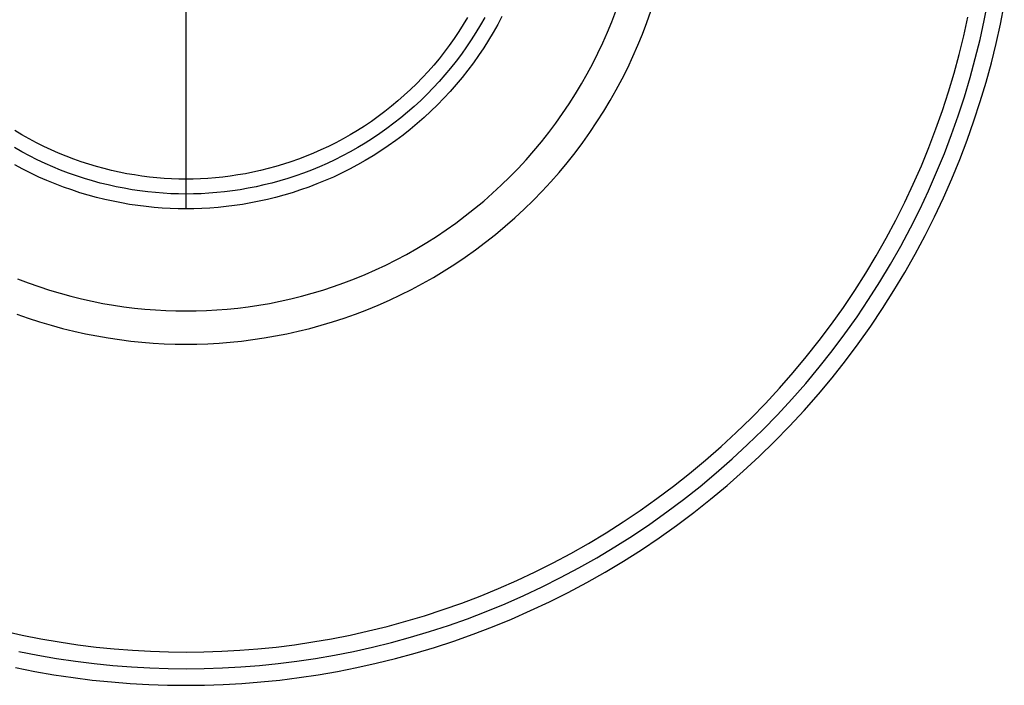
# Model space of a CAD drawing. Header units: millimetres. Extents: x -1787 to -1231, y 671 to 1227.
# Tile 2 of 8: x -1565 to -1236, y 671 to 893. Entities that reach past the tile are written whole.
import ezdxf

# ---------------------------------------------------------------- set-up
doc = ezdxf.new("R2010")
doc.units = ezdxf.units.MM
doc.layers.add('EXTRUSIÓN', color=7, linetype='Continuous')

msp = doc.modelspace()

# ---------------------------------------------------------------- linework, layer by layer
at = {"layer": 'EXTRUSIÓN'}
for points in [[(-1509.01, 830.1), (-1509.01, 1067.57)], [(-1509.01, 835.07), (-1509.01, 1062.6)], [(-1509.01, 835.07), (-1509.01, 1062.6)], [(-1509.01, 840.04), (-1509.01, 1057.63)], [(-1566.02, 676.93), (-1559.56, 675.66), (-1553.12, 674.54), (-1546.71, 673.59), (-1540.32, 672.79), (-1533.97, 672.14), (-1527.66, 671.64), (-1521.4, 671.29), (-1515.18, 671.09), (-1509.01, 671.02), (-1502.84, 671.09), (-1496.63, 671.29), (-1490.36, 671.64), (-1484.05, 672.14), (-1477.7, 672.79), (-1471.31, 673.59), (-1464.9, 674.54), (-1458.46, 675.66), (-1452, 676.93), (-1445.53, 678.37), (-1439.05, 679.97), (-1432.57, 681.74), (-1426.09, 683.68), (-1419.62, 685.79), (-1413.17, 688.07), (-1406.75, 690.52), (-1400.35, 693.15), (-1393.99, 695.95), (-1387.68, 698.91), (-1381.41, 702.05), (-1375.2, 705.36), (-1369.06, 708.84), (-1362.98, 712.49), (-1356.99, 716.3), (-1351.07, 720.28), (-1345.25, 724.41), (-1339.53, 728.71), (-1333.9, 733.15), (-1328.39, 737.75), (-1322.99, 742.49), (-1317.71, 747.37), (-1312.56, 752.39), (-1307.54, 757.54), (-1302.66, 762.82), (-1297.92, 768.21), (-1293.33, 773.73), (-1288.88, 779.35), (-1284.59, 785.08), (-1280.45, 790.9), (-1276.48, 796.81), (-1272.67, 802.81), (-1269.02, 808.88), (-1265.54, 815.03), (-1262.23, 821.24), (-1259.09, 827.5), (-1256.12, 833.82), (-1253.32, 840.18), (-1250.7, 846.57), (-1248.25, 853), (-1245.97, 859.45), (-1243.86, 865.91), (-1241.92, 872.39), (-1240.15, 878.87), (-1238.54, 885.35), (-1237.11, 891.82), (-1235.83, 898.28)], [(-1564.88, 682.36), (-1558.55, 681.11), (-1552.24, 680.02), (-1545.96, 679.08), (-1539.7, 678.3), (-1533.48, 677.66), (-1527.29, 677.18), (-1521.15, 676.83), (-1515.05, 676.63), (-1509.01, 676.56), (-1502.97, 676.63), (-1496.87, 676.83), (-1490.73, 677.18), (-1484.55, 677.66), (-1478.32, 678.3), (-1472.06, 679.08), (-1465.78, 680.02), (-1459.47, 681.11), (-1453.14, 682.36), (-1446.79, 683.76), (-1440.44, 685.34), (-1434.09, 687.07), (-1427.74, 688.97), (-1421.41, 691.04), (-1415.09, 693.27), (-1408.79, 695.68), (-1402.52, 698.25), (-1396.29, 700.99), (-1390.1, 703.9), (-1383.96, 706.98), (-1377.87, 710.22), (-1371.85, 713.63), (-1365.9, 717.21), (-1360.02, 720.94), (-1354.22, 724.84), (-1348.52, 728.89), (-1342.91, 733.1), (-1337.4, 737.45), (-1331.99, 741.96), (-1326.7, 746.6), (-1321.53, 751.39), (-1316.48, 756.31), (-1311.56, 761.36), (-1306.78, 766.53), (-1302.13, 771.82), (-1297.63, 777.22), (-1293.27, 782.73), (-1289.07, 788.34), (-1285.01, 794.05), (-1281.12, 799.84), (-1277.38, 805.72), (-1273.81, 811.67), (-1270.4, 817.7), (-1267.15, 823.78), (-1264.08, 829.92), (-1261.17, 836.11), (-1258.43, 842.34), (-1255.85, 848.61), (-1253.45, 854.91), (-1251.21, 861.23), (-1249.15, 867.57), (-1247.25, 873.92), (-1245.51, 880.27), (-1243.94, 886.62), (-1242.53, 892.96), (-1241.28, 899.29)], [(-1403.54, 894.3), (-1404.96, 891.65), (-1406.44, 889.02), (-1408, 886.43), (-1409.63, 883.86), (-1411.33, 881.34), (-1413.1, 878.85), (-1414.93, 876.4), (-1416.83, 874), (-1418.8, 871.64), (-1420.82, 869.33), (-1422.91, 867.08), (-1425.05, 864.88), (-1427.25, 862.73), (-1429.51, 860.65), (-1431.82, 858.62), (-1434.17, 856.66), (-1436.58, 854.76), (-1439.02, 852.92), (-1441.51, 851.15), (-1444.04, 849.46), (-1446.6, 847.83), (-1449.2, 846.27), (-1451.82, 844.78), (-1454.48, 843.37), (-1457.15, 842.02), (-1459.85, 840.75), (-1462.57, 839.56), (-1465.31, 838.44), (-1468.05, 837.39), (-1470.81, 836.41), (-1473.57, 835.51), (-1476.34, 834.68), (-1479.11, 833.93), (-1481.88, 833.24), (-1484.65, 832.63), (-1487.41, 832.08), (-1490.16, 831.61), (-1492.9, 831.2), (-1495.63, 830.86), (-1498.34, 830.58), (-1501.04, 830.37), (-1503.72, 830.22), (-1506.38, 830.13), (-1509.01, 830.1), (-1511.65, 830.13), (-1514.3, 830.22), (-1516.98, 830.37), (-1519.68, 830.58), (-1522.39, 830.86), (-1525.12, 831.2), (-1527.86, 831.61), (-1530.62, 832.08), (-1533.38, 832.63), (-1536.14, 833.24), (-1538.91, 833.93), (-1541.68, 834.68), (-1544.45, 835.51), (-1547.21, 836.41), (-1549.97, 837.39), (-1552.72, 838.44), (-1555.45, 839.56), (-1558.17, 840.75), (-1560.87, 842.02), (-1563.54, 843.37), (-1566.2, 844.78)], [(-1565.55, 794.99), (-1561.75, 793.64), (-1557.93, 792.4), (-1554.11, 791.25), (-1550.29, 790.21), (-1546.46, 789.26), (-1542.65, 788.41), (-1538.84, 787.66), (-1535.04, 787.01), (-1531.25, 786.44), (-1527.49, 785.97), (-1523.74, 785.59), (-1520.02, 785.3), (-1516.32, 785.09), (-1512.65, 784.97), (-1509.01, 784.93), (-1505.37, 784.97), (-1501.7, 785.09), (-1498.01, 785.3), (-1494.28, 785.59), (-1490.54, 785.97), (-1486.77, 786.44), (-1482.98, 787.01), (-1479.19, 787.66), (-1475.37, 788.41), (-1471.56, 789.26), (-1467.73, 790.21), (-1463.91, 791.25), (-1460.09, 792.4), (-1456.27, 793.64), (-1452.47, 794.99), (-1448.68, 796.43), (-1444.9, 797.98), (-1441.15, 799.63), (-1437.42, 801.39), (-1433.73, 803.24), (-1430.07, 805.19), (-1426.44, 807.24), (-1422.86, 809.4), (-1419.32, 811.64), (-1415.83, 813.99), (-1412.39, 816.43), (-1409.02, 818.96), (-1405.7, 821.58), (-1402.45, 824.3), (-1399.26, 827.09), (-1396.15, 829.97), (-1393.11, 832.93), (-1390.15, 835.97), (-1387.27, 839.09), (-1384.47, 842.27), (-1381.76, 845.52), (-1379.14, 848.84), (-1376.6, 852.22), (-1374.16, 855.65), (-1371.82, 859.14), (-1369.57, 862.68), (-1367.42, 866.26), (-1365.37, 869.89), (-1363.41, 873.55), (-1361.56, 877.25), (-1359.81, 880.98), (-1358.16, 884.73), (-1356.61, 888.5), (-1355.16, 892.29), (-1353.82, 896.1)], [(-1565.26, 806.74), (-1561.73, 805.39), (-1558.18, 804.14), (-1554.62, 802.98), (-1551.06, 801.91), (-1547.5, 800.94), (-1543.93, 800.06), (-1540.37, 799.27), (-1536.82, 798.56), (-1533.28, 797.95), (-1529.75, 797.43), (-1526.24, 796.99), (-1522.74, 796.63), (-1519.27, 796.36), (-1515.82, 796.16), (-1512.4, 796.05), (-1509.01, 796.01), (-1505.62, 796.05), (-1502.2, 796.16), (-1498.75, 796.36), (-1495.28, 796.63), (-1491.79, 796.99), (-1488.27, 797.43), (-1484.74, 797.95), (-1481.2, 798.56), (-1477.65, 799.27), (-1474.09, 800.06), (-1470.53, 800.94), (-1466.96, 801.91), (-1463.4, 802.98), (-1459.84, 804.14), (-1456.29, 805.39), (-1452.76, 806.74), (-1449.24, 808.19), (-1445.74, 809.73), (-1442.27, 811.36), (-1438.82, 813.09), (-1435.4, 814.91), (-1432.02, 816.82), (-1428.68, 818.83), (-1425.38, 820.92), (-1422.13, 823.11), (-1418.93, 825.38), (-1415.78, 827.75), (-1412.69, 830.19), (-1409.65, 832.72), (-1406.69, 835.33), (-1403.78, 838.01), (-1400.95, 840.77), (-1398.19, 843.61), (-1395.5, 846.51), (-1392.89, 849.48), (-1390.37, 852.51), (-1387.92, 855.6), (-1385.56, 858.75), (-1383.29, 861.96), (-1381.1, 865.21), (-1379, 868.51), (-1377, 871.85), (-1375.08, 875.23), (-1373.26, 878.64), (-1371.53, 882.09), (-1369.9, 885.57), (-1368.36, 889.06), (-1366.92, 892.58), (-1365.57, 896.12)], [(-1569.96, 689.16), (-1563.75, 687.78), (-1557.55, 686.56), (-1551.36, 685.49), (-1545.2, 684.57), (-1539.07, 683.8), (-1532.98, 683.18), (-1526.92, 682.71), (-1520.9, 682.37), (-1514.93, 682.17), (-1509.01, 682.1), (-1503.09, 682.17), (-1497.12, 682.37), (-1491.1, 682.71), (-1485.04, 683.18), (-1478.95, 683.8), (-1472.82, 684.57), (-1466.66, 685.49), (-1460.48, 686.56), (-1454.27, 687.78), (-1448.06, 689.16), (-1441.84, 690.7), (-1435.62, 692.4), (-1429.4, 694.26), (-1423.19, 696.29), (-1417, 698.48), (-1410.83, 700.83), (-1404.69, 703.35), (-1398.58, 706.04), (-1392.52, 708.89), (-1386.5, 711.9), (-1380.54, 715.08), (-1374.64, 718.42), (-1368.81, 721.92), (-1363.05, 725.58), (-1357.38, 729.4), (-1351.79, 733.37), (-1346.29, 737.49), (-1340.89, 741.76), (-1335.6, 746.17), (-1330.41, 750.72), (-1325.35, 755.41), (-1320.4, 760.23), (-1315.58, 765.17), (-1310.9, 770.24), (-1306.35, 775.42), (-1301.93, 780.72), (-1297.67, 786.11), (-1293.54, 791.61), (-1289.57, 797.2), (-1285.76, 802.88), (-1282.1, 808.64), (-1278.6, 814.47), (-1275.26, 820.37), (-1272.08, 826.33), (-1269.06, 832.34), (-1266.21, 838.41), (-1263.53, 844.51), (-1261.01, 850.65), (-1258.65, 856.82), (-1256.46, 863.01), (-1254.44, 869.22), (-1252.58, 875.44), (-1250.88, 881.66), (-1249.34, 887.89), (-1247.96, 894.1)], [(-1409.31, 894.04), (-1410.74, 891.53), (-1412.23, 889.04), (-1413.79, 886.58), (-1415.42, 884.16), (-1417.11, 881.78), (-1418.87, 879.43), (-1420.69, 877.13), (-1422.57, 874.87), (-1424.51, 872.66), (-1426.51, 870.5), (-1428.57, 868.39), (-1430.68, 866.34), (-1432.84, 864.34), (-1435.05, 862.4), (-1437.31, 860.51), (-1439.61, 858.69), (-1441.95, 856.94), (-1444.34, 855.24), (-1446.76, 853.62), (-1449.21, 852.05), (-1451.7, 850.56), (-1454.22, 849.14), (-1456.76, 847.78), (-1459.33, 846.5), (-1461.91, 845.28), (-1464.52, 844.13), (-1467.13, 843.06), (-1469.77, 842.06), (-1472.41, 841.12), (-1475.06, 840.26), (-1477.71, 839.46), (-1480.36, 838.74), (-1483.02, 838.08), (-1485.67, 837.49), (-1488.31, 836.97), (-1490.95, 836.52), (-1493.57, 836.12), (-1496.19, 835.8), (-1498.79, 835.53), (-1501.37, 835.33), (-1503.94, 835.18), (-1506.49, 835.1), (-1509.01, 835.07), (-1511.54, 835.1), (-1514.08, 835.18), (-1516.65, 835.33), (-1519.23, 835.53), (-1521.83, 835.8), (-1524.45, 836.12), (-1527.07, 836.52), (-1529.71, 836.97), (-1532.36, 837.49), (-1535.01, 838.08), (-1537.66, 838.74), (-1540.31, 839.46), (-1542.97, 840.26), (-1545.61, 841.12), (-1548.25, 842.06), (-1550.89, 843.06), (-1553.51, 844.13), (-1556.11, 845.28), (-1558.7, 846.5), (-1561.26, 847.78), (-1563.8, 849.14), (-1566.32, 850.56)], [(-1415.03, 894.03), (-1416.46, 891.65), (-1417.95, 889.3), (-1419.51, 886.99), (-1421.13, 884.71), (-1422.81, 882.47), (-1424.55, 880.26), (-1426.35, 878.1), (-1428.21, 875.99), (-1430.12, 873.92), (-1432.08, 871.91), (-1434.1, 869.94), (-1436.17, 868.03), (-1438.28, 866.17), (-1440.44, 864.37), (-1442.64, 862.63), (-1444.88, 860.95), (-1447.16, 859.33), (-1449.48, 857.78), (-1451.83, 856.28), (-1454.21, 854.86), (-1456.61, 853.49), (-1459.04, 852.2), (-1461.5, 850.97), (-1463.97, 849.8), (-1466.46, 848.71), (-1468.96, 847.68), (-1471.48, 846.72), (-1474.01, 845.83), (-1476.54, 845), (-1479.08, 844.24), (-1481.61, 843.55), (-1484.15, 842.92), (-1486.69, 842.36), (-1489.21, 841.86), (-1491.74, 841.42), (-1494.25, 841.05), (-1496.75, 840.74), (-1499.24, 840.48), (-1501.71, 840.29), (-1504.16, 840.15), (-1506.6, 840.07), (-1509.01, 840.04), (-1511.43, 840.07), (-1513.86, 840.15), (-1516.31, 840.29), (-1518.79, 840.48), (-1521.27, 840.74), (-1523.77, 841.05), (-1526.29, 841.42), (-1528.81, 841.86), (-1531.34, 842.36), (-1533.87, 842.92), (-1536.41, 843.55), (-1538.95, 844.24), (-1541.48, 845), (-1544.01, 845.83), (-1546.54, 846.72), (-1549.06, 847.68), (-1551.56, 848.71), (-1554.05, 849.8), (-1556.52, 850.97), (-1558.98, 852.2), (-1561.41, 853.49), (-1563.82, 854.86), (-1566.19, 856.28)]]:
    msp.add_lwpolyline(points, dxfattribs=at)
at = {"layer": 'EXTRUSIÓN', "extrusion": (1, 0, 0)}
for points in [[(682.1, -1250.12), (909.92, -700.12)], [(671.02, -1245.53), (898.84, -695.53)], [(671.02, -1245.53), (682.1, -1250.12)]]:
    msp.add_lwpolyline(points, dxfattribs=at)

doc.saveas('drawing.dxf')
